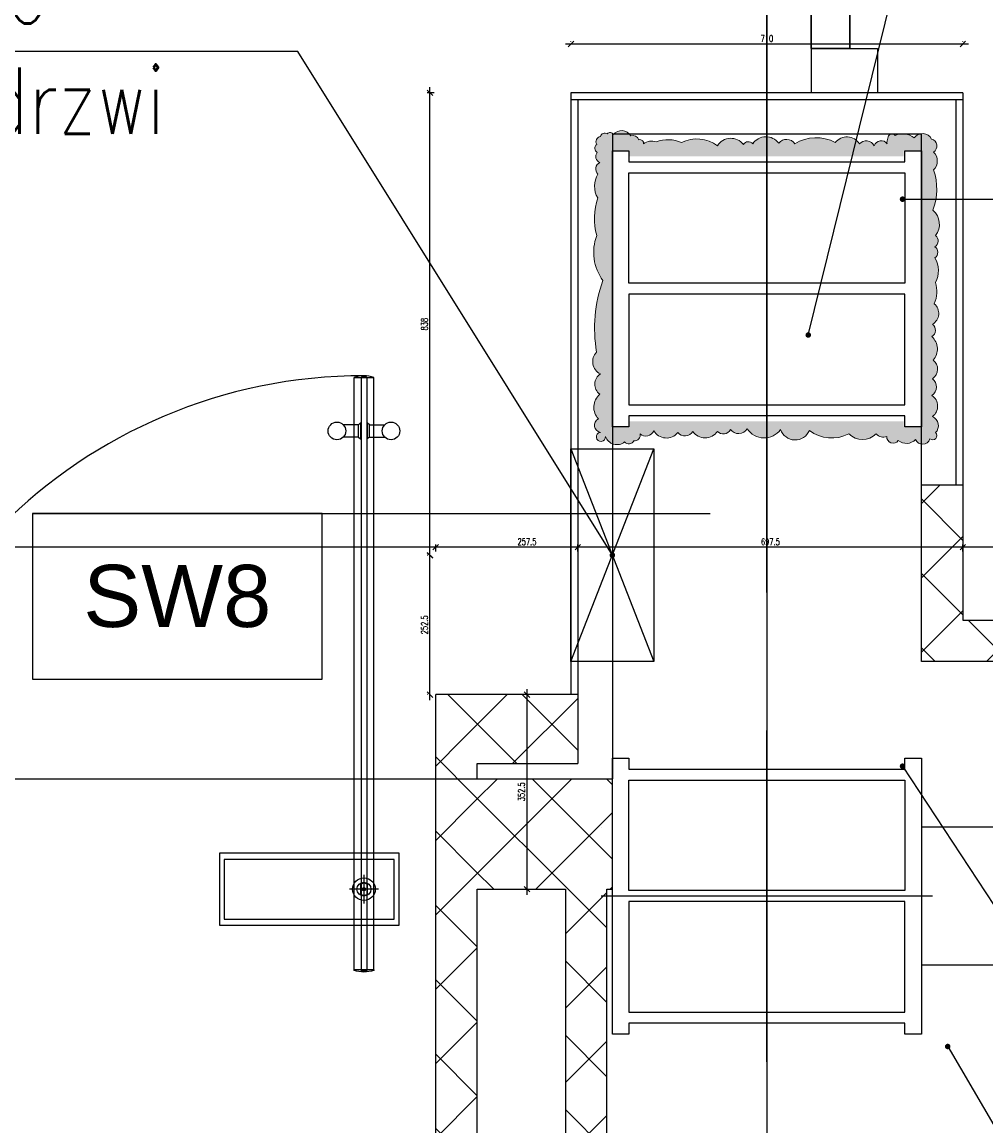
# Model space of a CAD drawing. Header units: centimetres. Extents: x -228435 to 111511, y -89367 to 428125.
# Tile 107 of 216: x -35889 to -34143, y 76584 to 78583. Entities that reach past the tile are written whole.
import ezdxf

# ---------------------------------------------------------------- set-up
doc = ezdxf.new("R2010")
doc.units = ezdxf.units.CM
doc.header["$LTSCALE"] = 50
doc.header["$PDMODE"] = 35
doc.header["$PDSIZE"] = 0.1
for name, pattern in [('DASHDOT', [25.4, 12.7, -6.35, 0, -6.35]), ('DASHDOT2', [12.7, 6.35, -3.175, 0, -3.175]), ('DASHED', [0.75, 0.5, -0.25]), ('HIDDEN', [9.525, 6.35, -3.175])]:
    doc.linetypes.add(name, pattern=pattern)
doc.layers.get('0').update_dxf_attribs({"color": 8})
doc.layers.get('DEFPOINTS').update_dxf_attribs({"color": 8})
for name, color, linetype in [('ARCH_GK', 8, 'Continuous'), ('ARCH_INFO_ODPORNOŚĆ OGNIOWA', 8, 'Continuous'), ('ARCH_INFO_OPISY', 8, 'Continuous'), ('ARCH_INFO_OPISY_PRZEGRODY', 8, 'Continuous'), ('ARCH_INFO_OSIE_IST', 8, 'DASHDOT2'), ('ARCH_MUROWANE', 8, 'Continuous'), ('ARCH_MUROWANE_IST', 8, 'Continuous'), ('ARCH_PROFILE', 8, 'Continuous'), ('ARCH_STAL_IST', 8, 'Continuous'), ('ARCH_SZKŁO', 8, 'Continuous'), ('ARCH_ŚLUSARKA_DRZWI', 8, 'Continuous'), ('ARCH_ŻELBET_IST', 8, 'Continuous'), ('Kondygnacja +0_5$0$ARCH_GK', 8, 'Continuous'), ('Kondygnacja -1$0$ARCH_INFO_OPISY', 8, 'Continuous'), ('Kondygnacja -1$0$ARCH_ŚLUSARKA_DRZWI', 8, 'Continuous'), ('LC-000', 8, 'Continuous'), ('Obudowy i okł. słupów$0$ARCH_PROFILE', 8, 'Continuous'), ('Osie rzutów$0$ARCH_INFO_OSIE_OPISY_IST', 8, 'Continuous')]:
    doc.layers.add(name, color=color, linetype=linetype)
for name, color, linetype, lineweight in [('kondygnacja +1_5$0$ARCH_INFO_WYMIARY', 8, 'Continuous', 9), ('Obudowy i okł. słupów$0$ARCH_hatch', 8, 'Continuous', 13), ('Obudowy i okł. słupów$0$ARCH_WIDOK', 8, 'Continuous', 13)]:
    doc.layers.add(name, color=color, linetype=linetype, lineweight=lineweight)
doc.styles.add('Arial', font='ARIAL.TTF')
doc.styles.add('kondygnacja +1_5$0$Romans', font='Romans.shx', dxfattribs={"width": 0.7})
doc.styles.add('Kondygnacja -1$0$ROMANS-50-CM', font='romans.shx', dxfattribs={"width": 0.8, "height": 10})
doc.styles.add('Kondygnacja -1$0$Standard', font='txt')
doc.dimstyles.new('ISO-25', dxfattribs={"dimtxt": 2.5, "dimasz": 2.5, "dimexe": 1.25, "dimexo": 0.625, "dimtad": 1, "dimtxsty": 'Standard', "dimcen": 2.5, "dimadec": 0, "dimazin": 0, "dimtfac": 1, "dimtmove": 0, "dimatfit": 3, "dimfxl": 0, "dimarcsym": 0})
doc.dimstyles.new('kondygnacja +1_5$0$Wymiary 1-100', dxfattribs={"dimtxt": 12, "dimasz": 10, "dimexe": 5, "dimexo": 0, "dimgap": 4, "dimtad": 1, "dimrnd": 0.5, "dimzin": 12, "dimdsep": 46, "dimtxsty": 'kondygnacja +1_5$0$Romans', "dimblk": 'kondygnacja +1_5$0$_Oblique', "dimcen": 10, "dimdle": 10, "dimclrt": 55, "dimazin": 0, "dimtfac": 1, "dimtmove": 1, "dimatfit": 3, "dimfxl": 0, "dimtolj": 1, "dimtzin": 0, "dimarcsym": 0})
doc.dimstyles.new('Kondygnacja -1$0$ISO-25', dxfattribs={"dimtxt": 2.5, "dimasz": 2.5, "dimexe": 1.25, "dimexo": 0.625, "dimtad": 1, "dimtxsty": 'Kondygnacja -1$0$Standard', "dimcen": 2.5, "dimadec": 0, "dimazin": 0, "dimtfac": 1, "dimtmove": 0, "dimatfit": 3, "dimfxl": 0, "dimarcsym": 0})
pattern_1 = [(45, (-121140, -45000), (-67.35192, 67.35192), []), (135, (-121140, -45000), (-67.35192, -67.35192), [])]
pattern_2 = [(45, (-121140, -45000), (-67.35192, 67.35192), []), (135, (-121140, -45000), (-67.35192, -67.35192), [])]

# ---------------------------------------------------------------- blocks, each defined once
blk = doc.blocks.new('kondygnacja +1_5$0$_Oblique')
at = {"color": 0, "linetype": 'ByBlock', "lineweight": -2}
blk.add_line((-0.5, -0.5), (0.5, 0.5), dxfattribs=at)
blk = doc.blocks.new('*D422')
at = {"layer": 'DEFPOINTS', "color": 0, "lineweight": 40}
for p in [(-35140, 77631.9), (-34882.5, 77326.1), (-35140, 77212.5)]:
    blk.add_point(p, dxfattribs=at)
at = {"layer": 'kondygnacja +1_5$0$ARCH_INFO_WYMIARY', "color": 0, "lineweight": -2}
for p, q in [((-35140, 77623.9), (-35140, 77636.9)), ((-34882.5, 77623.9), (-34882.5, 77636.9)), ((-34872.5, 77631.9), (-35150, 77631.9))]:
    blk.add_line(p, q, dxfattribs=at)
at = {"layer": 'kondygnacja +1_5$0$ARCH_INFO_WYMIARY', "color": 0, "lineweight": -2, "xscale": 10, "yscale": 10, "zscale": 10, "rotation": 180}
blk.add_blockref('kondygnacja +1_5$0$_Oblique', (-35140, 77631.9), dxfattribs=at)
at = {"layer": 'kondygnacja +1_5$0$ARCH_INFO_WYMIARY', "color": 0, "lineweight": -2, "xscale": 10, "yscale": 10, "zscale": 10}
blk.add_blockref('kondygnacja +1_5$0$_Oblique', (-34882.5, 77631.9), dxfattribs=at)
at = {"layer": 'kondygnacja +1_5$0$ARCH_INFO_WYMIARY', "color": 55, "insert": (-34974.7, 77641.9), "char_height": 12, "attachment_point": 5, "style": 'kondygnacja +1_5$0$Romans'}
blk.add_mtext('\\A1;257.5', dxfattribs=at)
blk = doc.blocks.new('*D423')
at = {"layer": 'DEFPOINTS', "color": 0, "lineweight": 40}
for p in [(-45940, 77631.9), (-45940, 77212.5), (-35140, 77212.5)]:
    blk.add_point(p, dxfattribs=at)
at = {"layer": 'kondygnacja +1_5$0$ARCH_INFO_WYMIARY', "color": 0, "lineweight": -2}
for p, q in [((-45940, 77623.9), (-45940, 77636.9)), ((-35140, 77623.9), (-35140, 77636.9)), ((-35130, 77631.9), (-45950, 77631.9))]:
    blk.add_line(p, q, dxfattribs=at)
at = {"layer": 'kondygnacja +1_5$0$ARCH_INFO_WYMIARY', "color": 0, "lineweight": -2, "xscale": 10, "yscale": 10, "zscale": 10, "rotation": 180}
blk.add_blockref('kondygnacja +1_5$0$_Oblique', (-45940, 77631.9), dxfattribs=at)
at = {"layer": 'kondygnacja +1_5$0$ARCH_INFO_WYMIARY', "color": 0, "lineweight": -2, "xscale": 10, "yscale": 10, "zscale": 10}
blk.add_blockref('kondygnacja +1_5$0$_Oblique', (-35140, 77631.9), dxfattribs=at)
at = {"layer": 'kondygnacja +1_5$0$ARCH_INFO_WYMIARY', "color": 55, "insert": (-41238.5, 77641.9), "char_height": 12, "attachment_point": 5, "style": 'kondygnacja +1_5$0$Romans'}
blk.add_mtext('\\A1;10800', dxfattribs=at)
blk = doc.blocks.new('KAPPE_____________________01361')
at = {"layer": 'LC-000'}
for p, q in [((1481.1, 3967.1), (1480.1, 3967.1)), ((1481.1, 3967.1), (1481.1, 3931.1)), ((1480.1, 3931.1), (1481.1, 3931.1))]:
    blk.add_line(p, q, dxfattribs=at)
blk.add_arc((1532.6, 3949.1), 55.5, 161.0754, -161.0754, dxfattribs=at)
blk = doc.blocks.new('d szklane')
at = {"linetype": 'ByBlock'}
for p, q in [((523.2, -14.6, 504), (523.2, 92.7, 504)), ((526.8, -14.6, 504), (526.8, 92.7, 504))]:
    blk.add_line(p, q, dxfattribs=at)
for p, q in [((524.6, 92.8, 504), (524.5, 92.7, 504)), ((524.5, 92.7, 504), (524.5, -14.7, 504)), ((525.4, 92.8, 504), (524.6, 92.8, 504)), ((525.5, 92.7, 504), (525.4, 92.8, 504)), ((525.5, 92.7, 504), (525.5, -14.7, 504)), ((524, 84.1, 504), (521.26, 84.1, 504)), ((524, 84.1, 504), (524.4, 84.45, 504)), ((524, 81.9, 504), (524, 84.1, 504)), ((524.4, 84.45, 504), (524.4, 81.55, 504)), ((524.4, 84.45, 504), (524.5, 84.45, 504)), ((524.5, 84.45, 504), (524.5, 81.55, 504)), ((525.6, 84.45, 504), (525.5, 84.45, 504)), ((525.5, 84.45, 504), (525.5, 81.55, 504)), ((525.6, 84.45, 504), (525.6, 81.55, 504)), ((526, 84.1, 504), (525.6, 84.45, 504)), ((526, 81.9, 504), (526, 84.1, 504)), ((526, 84.1, 504), (528.74, 84.1, 504)), ((524, 81.9, 504), (521.26, 81.9, 504)), ((524, 81.9, 504), (524.4, 81.55, 504)), ((524.4, 81.55, 504), (524.5, 81.55, 504)), ((525.6, 81.55, 504), (525.5, 81.55, 504)), ((526, 81.9, 504), (525.6, 81.55, 504)), ((526, 81.9, 504), (528.74, 81.9, 504)), ((524.4, 0.98, 504), (524.4, -0.98, 504)), ((524.48, 0.94, 504), (524.4, 0.98, 504)), ((524.48, 0.94, 504), (524.48, -0.94, 504)), ((525.53, 0.94, 504), (525.6, 0.98, 504)), ((525.53, 0.94, 504), (525.53, -0.94, 504)), ((525.6, 0.98, 504), (525.6, -0.98, 504)), ((524.48, -0.94, 504), (524.4, -0.98, 504)), ((525.6, -0.98, 504), (525.53, -0.94, 504)), ((524.6, -14.8, 504), (524.5, -14.7, 504)), ((525.4, -14.8, 504), (524.6, -14.8, 504)), ((525.5, -14.7, 504), (525.4, -14.8, 504))]:
    blk.add_line(p, q)
at = {"linetype": 'DASHDOT', "ltscale": 0.4}
for p, q in [((525, 2.62, 504), (525, -2.62, 504)), ((527.62, 0, 504), (522.38, 0, 504))]:
    blk.add_line(p, q, dxfattribs=at)
at = {"linetype": 'DASHED', "ltscale": 8, "elevation": 504}
for points in [[(531.35, 6.5), (498.85, 6.5), (498.85, -6.5), (531.35, -6.5)], [(530.5, 5.4), (499.7, 5.4), (499.7, -5.4), (530.5, -5.4)]]:
    blk.add_lwpolyline(points, close=True, dxfattribs=at)
for centre, radius in [((520.1, 83, 504), 1.6), ((529.9, 83, 504), 1.6), ((525, 0, 504), 2.05), ((525, 0, 504), 1.27), ((525, 0, 504), 0.3), ((525, 0, 504), 0.225)]:
    blk.add_circle(centre, radius)
at = {"linetype": 'ByBlock'}
blk.add_arc((525, 0, 504), 93, 90, 180, dxfattribs=at)
for radius, start, end in [(1.15, 58.551, 121.449), (1.07, 60.7664, 119.2336), (1.15, 238.551, 301.449), (1.07, 240.7664, 299.2336)]:
    blk.add_arc((525, 0, 504), radius, start, end)
at = {"yscale": 0.09999999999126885, "zscale": 0.09999999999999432, "rotation": 270}
for p, xscale in [((130.09, 240.71, 504), 0.09999999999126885), ((130.09, -162.71, 504), -0.09999999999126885)]:
    blk.add_blockref('KAPPE_____________________01361', p, dxfattribs=dict(at, xscale=xscale))
blk = doc.blocks.new('Kondygnacja -1$0$_Dot')
at = {"color": 0, "linetype": 'ByBlock', "lineweight": -2}
blk.add_line((-0.5, 0), (-1, 0), dxfattribs=at)
at = {"color": 0, "linetype": 'ByBlock', "const_width": 0.5}
blk.add_lwpolyline([(-0.25, 0, 1), (0.25, 0, 1)], format="xyb", close=True, dxfattribs=at)
blk = doc.blocks.new('*D1170')
at = {"layer": 'DEFPOINTS', "color": 0, "lineweight": 40}
for p in [(-34895, 78543.3), (-34895, 78455, 6300), (-34185, 78455, 6300)]:
    blk.add_point(p, dxfattribs=at)
at = {"layer": 'kondygnacja +1_5$0$ARCH_INFO_WYMIARY', "color": 0, "lineweight": -2}
for p, q in [((-34175, 78543.3), (-34905, 78543.3)), ((-34895, 78548.1), (-34895, 78548.3)), ((-34185, 78548.1), (-34185, 78548.3))]:
    blk.add_line(p, q, dxfattribs=at)
at = {"layer": 'kondygnacja +1_5$0$ARCH_INFO_WYMIARY', "color": 0, "lineweight": -2, "xscale": 10, "yscale": 10, "zscale": 10, "rotation": 180}
blk.add_blockref('kondygnacja +1_5$0$_Oblique', (-34895, 78543.3), dxfattribs=at)
at = {"layer": 'kondygnacja +1_5$0$ARCH_INFO_WYMIARY', "color": 0, "lineweight": -2, "xscale": 10, "yscale": 10, "zscale": 10}
blk.add_blockref('kondygnacja +1_5$0$_Oblique', (-34185, 78543.3), dxfattribs=at)
at = {"layer": 'kondygnacja +1_5$0$ARCH_INFO_WYMIARY', "color": 55, "insert": (-34540, 78553.3), "char_height": 12, "attachment_point": 5, "style": 'kondygnacja +1_5$0$Romans'}
blk.add_mtext('\\A1;710', dxfattribs=at)
blk = doc.blocks.new('*D1171')
at = {"layer": 'DEFPOINTS', "color": 0, "lineweight": 40}
for p in [(-34895, 78455, 6300), (8544.8, 77365), (8624.5, 77365, 6300)]:
    blk.add_point(p, dxfattribs=at)
at = {"layer": 'kondygnacja +1_5$0$ARCH_INFO_WYMIARY', "color": 0, "lineweight": -2}
for p, q in [((8544.8, 78465), (8544.8, 77355)), ((8537, 78455), (8549.8, 78455)), ((8540, 77365), (8539.8, 77365))]:
    blk.add_line(p, q, dxfattribs=at)
at = {"layer": 'kondygnacja +1_5$0$ARCH_INFO_WYMIARY', "color": 0, "lineweight": -2, "xscale": 10, "yscale": 10, "zscale": 10}
for p, rotation in [((8544.8, 78455), 90), ((8544.8, 77365), 270)]:
    blk.add_blockref('kondygnacja +1_5$0$_Oblique', p, dxfattribs=dict(at, rotation=rotation))
at = {"layer": 'kondygnacja +1_5$0$ARCH_INFO_WYMIARY', "color": 55, "insert": (8534.8, 77979.9), "char_height": 12, "attachment_point": 5, "rotation": 90, "style": 'kondygnacja +1_5$0$Romans'}
blk.add_mtext('\\A1;1090', dxfattribs=at)
blk = doc.blocks.new('*D1172')
at = {"layer": 'DEFPOINTS', "color": 0, "lineweight": 40}
for p in [(-35150.4, 77617.5), (-34895, 77617.5, 6300), (-34895, 77365, 6300)]:
    blk.add_point(p, dxfattribs=at)
at = {"layer": 'kondygnacja +1_5$0$ARCH_INFO_WYMIARY', "color": 0, "lineweight": -2}
for p, q in [((-35154.9, 77617.5), (-35155.4, 77617.5)), ((-35150.4, 77355), (-35150.4, 77627.5)), ((-35154.9, 77365), (-35155.4, 77365))]:
    blk.add_line(p, q, dxfattribs=at)
at = {"layer": 'kondygnacja +1_5$0$ARCH_INFO_WYMIARY', "color": 0, "lineweight": -2, "xscale": 10, "yscale": 10, "zscale": 10}
for p, rotation in [((-35150.4, 77617.5), 90), ((-35150.4, 77365), 270)]:
    blk.add_blockref('kondygnacja +1_5$0$_Oblique', p, dxfattribs=dict(at, rotation=rotation))
at = {"layer": 'kondygnacja +1_5$0$ARCH_INFO_WYMIARY', "color": 55, "insert": (-35160.4, 77491.2), "char_height": 12, "attachment_point": 5, "rotation": 90, "style": 'kondygnacja +1_5$0$Romans'}
blk.add_mtext('\\A1;252.5', dxfattribs=at)
blk = doc.blocks.new('*D1173')
at = {"layer": 'DEFPOINTS', "color": 0, "lineweight": 40}
for p in [(-35150.4, 78455), (8632, 78455, 6300), (-34820, 77616.9, 6300)]:
    blk.add_point(p, dxfattribs=at)
at = {"layer": 'kondygnacja +1_5$0$ARCH_INFO_WYMIARY', "color": 0, "lineweight": -2}
for p, q in [((-35150.4, 77606.9), (-35150.4, 78465)), ((-35142.6, 78455), (-35155.4, 78455)), ((-35154.7, 77616.9), (-35155.4, 77616.9))]:
    blk.add_line(p, q, dxfattribs=at)
at = {"layer": 'kondygnacja +1_5$0$ARCH_INFO_WYMIARY', "color": 0, "lineweight": -2, "xscale": 10, "yscale": 10, "zscale": 10}
for p, rotation in [((-35150.4, 78455), 90), ((-35150.4, 77616.9), 270)]:
    blk.add_blockref('kondygnacja +1_5$0$_Oblique', p, dxfattribs=dict(at, rotation=rotation))
at = {"layer": 'kondygnacja +1_5$0$ARCH_INFO_WYMIARY', "color": 55, "insert": (-35160.4, 78035.9), "char_height": 12, "attachment_point": 5, "rotation": 90, "style": 'kondygnacja +1_5$0$Romans'}
blk.add_mtext('\\A1;838', dxfattribs=at)
blk = doc.blocks.new('*D1174')
at = {"layer": 'DEFPOINTS', "color": 0, "lineweight": 40}
for p in [(-34185, 77631.9), (-34185, 77500), (-28740, 77512.5, 6300)]:
    blk.add_point(p, dxfattribs=at)
at = {"layer": 'kondygnacja +1_5$0$ARCH_INFO_WYMIARY', "color": 0, "lineweight": -2}
for p, q in [((-34185, 77623.9), (-34185, 77636.9)), ((-28740, 77636.6), (-28740, 77636.9)), ((-28730, 77631.9), (-34195, 77631.9))]:
    blk.add_line(p, q, dxfattribs=at)
at = {"layer": 'kondygnacja +1_5$0$ARCH_INFO_WYMIARY', "color": 0, "lineweight": -2, "xscale": 10, "yscale": 10, "zscale": 10, "rotation": 180}
blk.add_blockref('kondygnacja +1_5$0$_Oblique', (-34185, 77631.9), dxfattribs=at)
at = {"layer": 'kondygnacja +1_5$0$ARCH_INFO_WYMIARY', "color": 0, "lineweight": -2, "xscale": 10, "yscale": 10, "zscale": 10}
blk.add_blockref('kondygnacja +1_5$0$_Oblique', (-28740, 77631.9), dxfattribs=at)
at = {"layer": 'kondygnacja +1_5$0$ARCH_INFO_WYMIARY', "color": 55, "insert": (-31462.5, 77641.9), "char_height": 12, "attachment_point": 5, "style": 'kondygnacja +1_5$0$Romans'}
blk.add_mtext('\\A1;5445', dxfattribs=at)
blk = doc.blocks.new('*D1175')
at = {"layer": 'DEFPOINTS', "color": 0, "lineweight": 40}
for p in [(-34882.5, 77631.9, 6300), (-34882.5, 77631.9), (-34185, 77631.9)]:
    blk.add_point(p, dxfattribs=at)
at = {"layer": 'kondygnacja +1_5$0$ARCH_INFO_WYMIARY', "color": 0, "lineweight": -2}
for p, q in [((-34882.5, 77636.9), (-34882.5, 77636.9)), ((-34185, 77631.9), (-34185, 77636.9)), ((-34175, 77631.9), (-34892.5, 77631.9))]:
    blk.add_line(p, q, dxfattribs=at)
at = {"layer": 'kondygnacja +1_5$0$ARCH_INFO_WYMIARY', "color": 0, "lineweight": -2, "xscale": 10, "yscale": 10, "zscale": 10, "rotation": 180}
blk.add_blockref('kondygnacja +1_5$0$_Oblique', (-34882.5, 77631.9), dxfattribs=at)
at = {"layer": 'kondygnacja +1_5$0$ARCH_INFO_WYMIARY', "color": 0, "lineweight": -2, "xscale": 10, "yscale": 10, "zscale": 10}
blk.add_blockref('kondygnacja +1_5$0$_Oblique', (-34185, 77631.9), dxfattribs=at)
at = {"layer": 'kondygnacja +1_5$0$ARCH_INFO_WYMIARY', "color": 55, "insert": (-34533.7, 77641.9), "char_height": 12, "attachment_point": 5, "style": 'kondygnacja +1_5$0$Romans'}
blk.add_mtext('\\A1;697.5', dxfattribs=at)
blk = doc.blocks.new('*D1178')
at = {"layer": 'DEFPOINTS', "color": 0, "lineweight": 40}
for p in [(-34944.9, 77365, 6300), (-34974.7, 77012.5), (-34944.9, 77012.5, 6300)]:
    blk.add_point(p, dxfattribs=at)
at = {"layer": 'kondygnacja +1_5$0$ARCH_INFO_WYMIARY', "color": 0, "lineweight": -2}
for p, q in [((-34979.6, 77365), (-34979.7, 77365)), ((-34974.7, 77375), (-34974.7, 77002.5)), ((-34979.6, 77012.5), (-34979.7, 77012.5))]:
    blk.add_line(p, q, dxfattribs=at)
at = {"layer": 'kondygnacja +1_5$0$ARCH_INFO_WYMIARY', "color": 0, "lineweight": -2, "xscale": 10, "yscale": 10, "zscale": 10}
for p, rotation in [((-34974.7, 77365), 90), ((-34974.7, 77012.5), 270)]:
    blk.add_blockref('kondygnacja +1_5$0$_Oblique', p, dxfattribs=dict(at, rotation=rotation))
at = {"layer": 'kondygnacja +1_5$0$ARCH_INFO_WYMIARY', "color": 55, "insert": (-34984.7, 77188.8), "char_height": 12, "attachment_point": 5, "rotation": 90, "style": 'kondygnacja +1_5$0$Romans'}
blk.add_mtext('\\A1;352.5', dxfattribs=at)
blk = doc.blocks.new('Osie rzutów')
at = {"layer": 'ARCH_INFO_OSIE_IST', "ltscale": 10}
for p, q in [((8660, 12255), (8660, 14290.38)), ((8660, 12510), (8660, 4623.26)), ((4436.04, 12310), (13655, 12310)), ((8660, 12170), (8660, 12230)), ((4436.04, 12200), (13655, 12200)), ((8690, 12200), (8630, 12200))]:
    blk.add_line(p, q, dxfattribs=at)

msp = doc.modelspace()

# ---------------------------------------------------------------- hatches: boundary and pattern name
at = {"layer": 'ARCH_MUROWANE', "linetype": 'Continuous', "lineweight": -3}
h = msp.add_hatch(dxfattribs=at)
h.set_pattern_fill('ANSI37', color=256, scale=30, style=0)
h.set_pattern_definition(pattern_2)
h.paths.add_polyline_path([(-34185, 77745), (-34185, 77500), (-28740, 77500), (-28740, 77425), (-34185, 77425), (-34260, 77425), (-34260, 77745)])
h = msp.add_hatch(dxfattribs=at)
h.set_pattern_fill('ANSI37', color=256, scale=30, style=0)
h.set_pattern_definition(pattern_1)
h.paths.add_polyline_path([(-35140, 74970), (-35065, 75045), (-35065, 77012.5), (-35073.33333, 77112.5), (-35140, 77112.5)], flags=0)
h.paths.add_polyline_path([(-35140, 77112.5), (-35073.33333, 77112.5), (-35065, 77212.5), (-35065, 77240), (-35140, 77365)], flags=0)
h = msp.add_hatch(dxfattribs=at)
h.set_pattern_fill('ANSI37', color=256, scale=30, style=0)
h.set_pattern_definition(pattern_2)
h.paths.add_polyline_path([(-34882.5, 77240), (-34882.5, 77365), (-35140, 77365), (-35065, 77240)])
h = msp.add_hatch(dxfattribs=at)
h.set_pattern_fill('ANSI37', color=256, scale=30, style=0)
h.set_pattern_definition(pattern_2)
h.paths.add_polyline_path([(-35065, 77212.5), (-35073.33333, 77112.5), (-35065, 77012.5), (-34905, 77012.5), (-34867.5, 77072.91667), (-34867.5, 77212.5)], flags=0)
h.paths.add_polyline_path([(-34867.5, 77212.5), (-34867.5, 77072.91667), (-34830, 77012.5), (-34820, 77012.5), (-34820, 77212.5)], flags=0)
h = msp.add_hatch(dxfattribs=at)
h.set_pattern_fill('ANSI37', color=256, scale=30, angle=-360, style=0)
h.set_pattern_definition(pattern_1)
h.paths.add_polyline_path([(-34830, 77012.5), (-34867.5, 77072.91667), (-34905, 77012.5), (-34905, 75045), (-34830, 74970)], flags=0)
at = {"layer": 'Obudowy i okł. słupów$0$ARCH_hatch'}
h = msp.add_hatch(dxfattribs=at)
h.set_pattern_fill('AR-CONC', color=256, scale=0.1, style=0)
h.set_pattern_definition([(50, (-93930.797, 35754.924), (18.218467, -1.5939086), [1.905, -20.955]), (355, (-93930.797, 35754.924), (-3.5242826, 19.1056643), [1.524, -16.764]), (100.451, (-93929.28, 35754.792), (14.69425, 17.5116688), [1.619, -17.809]), (46.1842, (-93930.797, 35760.004), (27.107904, -4.204233), [2.8575, -31.4325]), (96.6356, (-93928.538, 35759.654), (23.740423, 24.742556), [2.4285, -26.7135]), (351.184, (-93930.797, 35760.004), (23.740461, 24.742512), [2.286, -25.146]), (21, (-93928.257, 35758.734), (15.161488, -10.226552), [1.905, -20.955]), (326, (-93928.257, 35758.734), (6.180203, 18.4187966), [1.524, -16.764]), (71.4514, (-93926.994, 35757.882), (21.341649, 8.1922858), [1.619, -17.809]), (37.5, (-93930.7973, 35754.9244), (0.3088603, 8.4555039), [0, -16.5608, 0, -17.018, 0, -16.8275]), (7.5, (-93930.797, 35754.924), (6.6819663, 10.0180575), [0, -9.7028, 0, -16.1798, 0, -6.4135]), (327.5, (-93936.4615, 35754.9244), (13.5590595, -0.5728744), [0, -6.35, 0, -19.812, 0, -26.289]), (317.5, (-93939.002, 35754.924), (14.8129181, 2.5426491), [0, -8.255, 0, -13.1572, 0, -18.669])])
edge = h.paths.add_edge_path()
edge.add_arc((-34766.85217, 78166.12361), 86.92219, 159.67968584, 216.02610001)
edge.add_arc((-34597.52371, 78028.76036), 254.6728, 160.20662336, 189.83701473)
edge.add_arc((-34831.34821, 77967.98572), 24.3027, 134.73200099, 244.73200089)
edge.add_arc((-34829.32899, 77927.11568), 22.59456, 123.26348837, 233.26348827)
edge.add_arc((-34822.52529, 77885.46724), 31.09705, 130.79725743, 223.0569874)
edge.add_arc((-34839.68947, 77852.64523), 12.85476, 115.61628236, 260.65122537)
edge.add_arc((-34840.77901, 77831.73791), 8.28371, 96.9240578, 364.9132555)
edge.add_arc((-34811.71743, 77839.80653), 22.07131, 199.47682569, 308.91234246)
edge.add_arc((-34790.226, 77829.64462), 10.361, 222.59126299, 332.59126289)
edge.add_arc((-34779.73741, 77834.96889), 10.17598, 262.71330361, 372.71330351)
edge.add_arc((-34759.43478, 77848.65113), 15.44673, 227.79876414, 337.79876404)
edge.add_arc((-34722.08219, 77856.44851), 26.78132, 210.60322798, 320.60322788)
edge.add_arc((-34688.71092, 77849.99716), 16.48922, 219.76150267, 329.76150257)
edge.add_arc((-34652.031, 77857.40182), 27.38719, 215.00000005, 324.99999995)
edge.add_arc((-34618.99633, 77851.62206), 14.52416, 223.126539, 333.1265389)
edge.add_arc((-34591.2901, 77856.22073), 18.49898, 217.120084, 327.1200839)
edge.add_arc((-34545.07568, 77866.82408), 36.97903, 213.93959689, 323.93959679)
edge.add_arc((-34488.79001, 77853.95756), 27.85243, 198.6367767, 337.47008514)
edge.add_arc((-34422.48838, 77896.88892), 67.22837, 232.87625891, 297.36976169)
edge.add_arc((-34366.90373, 77862.48011), 35.33792, 225.70648579, 314.29351421)
edge.add_arc((-34329.5547, 77847.83404), 16.55111, 220.04054244, 294.03280706)
edge.add_arc((-34311.39392, 77831.62304), 11.47252, 174.52472912, 325.12026182)
edge.add_arc((-34287.4354, 77843.17516), 23.23115, 231.23082787, 315.98330725)
edge.add_arc((-34257.87991, 77832.30771), 13.8898, 202.32031713, 341.91990696)
edge.add_arc((-34240.05883, 77834.11188), 7.66216, 232.94469303, 403.9395741)
edge.add_arc((-34247.55179, 77852.04074), 18.11993, 315.89027369, 425.8902736)
edge.add_arc((-34254.11614, 77887.3347), 23.38356, 306.67394307, 416.67394297)
edge.add_arc((-34251.30682, 77922.40203), 18.49068, 302.87792094, 412.87792084)
edge.add_arc((-34251.3627, 77954.3564), 20.5425, 303.08996132, 413.08996122)
edge.add_arc((-34261.04507, 77990.98429), 29.88303, 317.46397564, 408.56439115)
edge.add_arc((-34248.55904, 78024.99236), 13.70449, 302.13626448, 412.13626438)
edge.add_arc((-34251.41858, 78055.48973), 22.6774, 299.80316752, 409.80316742)
edge.add_arc((-34289.03757, 78095.11734), 56.81701, 336.88413516, 376.41399666)
edge.add_arc((-34275.57759, 78132.58409), 46.29103, 332.44860901, 390.41691208)
edge.add_arc((-34242.72354, 78166.11153), 12.31864, 305.00000005, 414.99999995)
edge.add_arc((-34242.1627, 78186.68596), 12.33769, 301.81870176, 411.81870166)
edge.add_arc((-34261.06437, 78216.88433), 33.5262, 322.30423044, 409.65855156)
edge.add_arc((-34338.05112, 78280.46056), 105.76087, 338.92962233, 379.17071604)
edge.add_arc((-34254.06532, 78331.44662), 22.74605, 314.38396503, 405.61603497)
edge.add_arc((-34244.79545, 78358.63678), 12.79258, 301.2694556, 436.51902302)
edge.add_arc((-34258.19294, 78362.67094), 18.41074, 27.16654271, 144.32401757)
edge.add_arc((-34293.99132, 78347.10107), 33.56311, 51.61051977, 114.62602882)
edge.add_arc((-34313.70903, 78373.36012), 7.13668, 36.56335163, 184.53148399)
edge.add_arc((-34303.25722, 78364.95555), 19.23662, 155.94622799, 187.20815468)
edge.add_arc((-34333.13193, 78355.02715), 13.14904, 34.85498165, 161.59715422)
edge.add_arc((-34360.2467, 78351.43486), 16.56008, 27.87823246, 137.87823236)
edge.add_arc((-34395.18815, 78348.34712), 26.73756, 32.06564776, 142.06564766)
edge.add_arc((-34450.9547, 78301.94827), 71.77005, 61.10636429, 122.40771296)
edge.add_arc((-34504.394, 78352.89051), 17.81484, 32.7984597, 142.7984596)
edge.add_arc((-34541.74718, 78346.60709), 28.76465, 36.36327554, 146.36327544)
edge.add_arc((-34573.71596, 78356.08919), 10.29297, 38.81247155, 148.81247145)
edge.add_arc((-34605.29228, 78343.80402), 28.78912, 37.72508155, 147.72508145)
edge.add_arc((-34666.66643, 78309.71765), 61.78726, 53.1756255, 116.97452559)
edge.add_arc((-34719.01393, 78310.95128), 59.07088, 65.68655954, 111.52041954)
edge.add_arc((-34749.0808, 78345.01435), 22.51456, 68.09978271, 129.5247268)
edge.add_arc((-34770.26029, 78363.31062), 6.91376, 352.27231264, 464.63697444)
edge.add_arc((-34782.96312, 78366.0918), 11.63198, 19.63261887, 108.59993463)
edge.add_arc((-34803.16233, 78367.24136), 19.21987, 30.91622671, 140.91622661)
edge.add_arc((-34824.08238, 78375.99205), 6.88093, 29.29214195, 139.29214185)
edge.add_arc((-34833.89767, 78373.91754), 8.01351, 54.97489972, 164.97489962)
edge.add_arc((-34839.89936, 78366.35086), 9.79945, 100.21505554, 210.21505544)
edge.add_arc((-34842.70367, 78354.52416), 8.92311, 129.4003446, 239.4003445)
edge.add_arc((-34838.72178, 78339.44487), 11.28724, 139.04248068, 249.04248058)
edge.add_arc((-34836.98333, 78317.07473), 13.16423, 116.02324962, 226.02324952)
edge.add_arc((-34810.8689, 78285.74889), 41.4785, 148.20773507, 210.46931294)
edge.add_arc((-34729.70035, 78227.50677), 122.69705, 162.34637855, 194.73017471)
h.paths.add_polyline_path([(-34790, 78350), (-34790, 78330), (-34290, 78330), (-34290, 78350), (-34260, 78350), (-34260, 77850), (-34290, 77850), (-34290, 77870), (-34790, 77870), (-34790, 77850), (-34820, 77850), (-34820, 78350)])
h.paths.add_polyline_path([(-34290, 78330), (-34290, 78350), (-34292.34181, 78350), (-34292.34181, 78340), (-34790, 78340), (-34790, 78330)])
h.paths.add_polyline_path([(-34790, 77870), (-34790, 77860), (-34292.34181, 77860), (-34292.34181, 77850), (-34290, 77850), (-34290, 77870)])

# ---------------------------------------------------------------- linework, layer by layer
at = {"layer": 'ARCH_GK', "linetype": 'Continuous', "lineweight": -3}
for p, q in [((-34882.5, 77365, 630), (-35140, 77365, 630)), ((-35065, 77240, 630), (-34882.5, 77240, 630))]:
    msp.add_line(p, q, dxfattribs=at)
at = {"layer": 'ARCH_GK', "elevation": 630}
for points in [[(-34185, 78455), (-34895, 78455)], [(-34895, 78455), (-34895, 77365)], [(-34185, 78442.5), (-34895, 78442.5)], [(-34882.5, 78442.5), (-34882.5, 77365)], [(-34197.5, 78442.5), (-34197.5, 77745)], [(-34185, 78455), (-34185, 77745)]]:
    msp.add_lwpolyline(points, dxfattribs=at)
at = {"layer": 'ARCH_GK', "linetype": 'Continuous', "lineweight": -3, "elevation": 630}
msp.add_lwpolyline([(-34882.5, 77365), (-34882.5, 77240)], dxfattribs=at)
at = {"layer": 'ARCH_GK', "linetype": 'HIDDEN', "ltscale": 5, "elevation": 630}
msp.add_lwpolyline([(-46015, 77212.5), (-35065, 77212.5)], dxfattribs=at)
at = {"layer": 'ARCH_INFO_OPISY_PRZEGRODY', "elevation": 630}
msp.add_lwpolyline([(-35870.63233, 77392.88824), (-35345.63233, 77392.88824), (-35345.63233, 77692.88824), (-35870.63233, 77692.88824), (-35870.63233, 77392.88824)], close=True, dxfattribs=at)
msp.add_lwpolyline([(-35870.63233, 77692.88824), (-34643.13526, 77692.88824)], dxfattribs=at)
at = {"layer": 'ARCH_MUROWANE', "linetype": 'Continuous', "lineweight": -3}
for p, q in [((-35140, 74970, 630), (-35140, 77365, 630)), ((-35065, 77212.5, 630), (-35065, 77240, 630)), ((-35065, 77212.5, 630), (-34820, 77212.5, 630)), ((-34820, 77012.5, 630), (-34820, 77212.5, 630)), ((-35065, 75045, 630), (-35065, 77012.5, 630)), ((-35065, 77012.5, 630), (-34905, 77012.5, 630)), ((-34905, 77012.5, 630), (-34905, 75045, 630)), ((-34830, 74970, 630), (-34830, 77012.5, 630)), ((-34830, 77012.5, 630), (-34820, 77012.5, 630))]:
    msp.add_line(p, q, dxfattribs=at)
at = {"layer": 'ARCH_MUROWANE_IST', "ltscale": 4}
for p, q in [((-34460, 78535, 630), (-34460, 78455, 630)), ((-34460, 78535, 630), (-34340, 78535, 630)), ((-34340, 78535, 630), (-34340, 78455, 630))]:
    msp.add_line(p, q, dxfattribs=at)
at = {"layer": 'ARCH_PROFILE', "elevation": 630}
msp.add_lwpolyline([(-34390, 78605), (-34460, 78605), (-34460, 78535), (-34390, 78535)], close=True, dxfattribs=at)
at = {"layer": 'ARCH_STAL_IST', "elevation": 630}
for points in [[(-34820, 77850), (-34820, 78350), (-34790, 78350), (-34790, 78330), (-34290, 78330), (-34290, 78350), (-34260, 78350), (-34260, 77850), (-34290, 77850), (-34290, 77870), (-34790, 77870), (-34790, 77850)], [(-34290, 78110), (-34790, 78110), (-34790, 78310), (-34290, 78310)], [(-34790, 77890), (-34290, 77890), (-34290, 78090), (-34790, 78090)], [(-34820, 76750), (-34820, 77250), (-34790, 77250), (-34790, 77230), (-34290, 77230), (-34290, 77250), (-34260, 77250), (-34260, 76750), (-34290, 76750), (-34290, 76770), (-34790, 76770), (-34790, 76750)], [(-34290, 77010), (-34790, 77010), (-34790, 77210), (-34290, 77210)], [(-34790, 76790), (-34290, 76790), (-34290, 76990), (-34790, 76990)]]:
    msp.add_lwpolyline(points, close=True, dxfattribs=at)
at = {"layer": 'ARCH_ŚLUSARKA_DRZWI', "linetype": 'Continuous', "lineweight": -3, "elevation": 630}
msp.add_lwpolyline([(-34390, 78605), (-34390, 78535), (-34460, 78535), (-34460, 78605)], close=True, dxfattribs=at)
at = {"layer": 'ARCH_ŻELBET_IST', "ltscale": 4}
for p, q in [((-34840, 77125, 630), (-34840, 77125, 630)), ((-22820, 77125, 630), (-34260, 77125, 630)), ((-28740, 76875, 630), (-34260, 76875, 630))]:
    msp.add_line(p, q, dxfattribs=at)
at = {"layer": 'Kondygnacja +0_5$0$ARCH_GK', "linetype": 'Continuous', "lineweight": -3, "elevation": -5670}
msp.add_lwpolyline([(-34185, 77745), (-34185, 77500), (-28740, 77500), (-28740, 77425), (-34185, 77425), (-34260, 77425), (-34260, 77745), (-34185, 77745)], dxfattribs=at)
at = {"layer": 'Kondygnacja -1$0$ARCH_ŚLUSARKA_DRZWI', "elevation": 630}
msp.add_lwpolyline([(-34895, 77810), (-34745, 77810), (-34745, 77425), (-34895, 77425), (-34895, 77810), (-34745, 77425), (-34895, 77425), (-34745, 77810)], dxfattribs=at)
at = {"layer": 'Obudowy i okł. słupów$0$ARCH_PROFILE', "elevation": -5670}
msp.add_lwpolyline([(-34260, 77745), (-34260, 78380), (-34820, 78380), (-34820, 77212.5)], dxfattribs=at)
at = {"layer": 'Obudowy i okł. słupów$0$ARCH_WIDOK', "elevation": 630}
msp.add_lwpolyline([(-34837.15042, 78115, -0.2509340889), (-34848.36484, 78196.30892, -0.1422489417), (-34846.61926, 78264.7161, -0.2785540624), (-34846.12413, 78307.60147, -0.52056705), (-34842.75895, 78328.90432, -0.52056705), (-34847.24586, 78346.84364, -0.52056705), (-34848.36748, 78361.41931, -0.52056705), (-34841.63722, 78375.99498, -0.52056705), (-34829.29844, 78380.47981, -0.52056705), (-34818.08127, 78379.35864, -0.52056705), (-34786.67324, 78377.11622, -0.40894433), (-34772.00736, 78370, -0.5337521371), (-34763.40932, 78362.38096, -0.2746242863), (-34740.68306, 78365.90414, -0.2026974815), (-34694.69278, 78364.78297, -0.2857960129), (-34629.63336, 78359.1769, -0.52056705), (-34582.52136, 78361.41931, -0.52056705), (-34565.69566, 78362.54055, -0.52056705), (-34518.58376, 78363.66173, -0.52056705), (-34489.41918, 78362.54055, -0.2740444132), (-34416.27648, 78364.78426, -0.52056705), (-34372.52966, 78362.54184, -0.52056705), (-34345.60853, 78359.17825, -0.6172640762), (-34322.34181, 78362.54184, -0.1372582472), (-34320.8234, 78372.79628, -0.7533360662), (-34307.97686, 78377.61152, -0.2821022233), (-34273.1485, 78373.4081, -0.5609298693), (-34241.81322, 78371.07689, -0.6697549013), (-34238.15529, 78347.7025, -0.4205259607), (-34238.15529, 78315.19073, -0.1774118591), (-34239.36147, 78242.438, -0.4007527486), (-34234.53614, 78196.38411, -0.52056705), (-34235.65786, 78176.20237, -0.52056705), (-34235.65786, 78156.0207, -0.2584700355), (-34234.53614, 78111.17245, -0.1742125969), (-34236.78224, 78072.81144, -0.52056705), (-34240.14741, 78035.81168, -0.52056705), (-34241.26914, 78013.38759, -0.419850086), (-34239.02569, 77970.78176, -0.52056705), (-34240.14741, 77937.1456, -0.52056705), (-34241.26914, 77906.87302, -0.52056705), (-34240.15006, 77868.57998, -0.52056705), (-34234.54153, 77839.42864, -0.9243490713), (-34244.67594, 77827.99706, -0.697607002), (-34270.72901, 77827.03258, -0.3876359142), (-34301.98238, 77825.06241, -0.7714637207), (-34322.8141, 77832.71771, -0.3345577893), (-34342.22605, 77837.18623, -0.4070088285), (-34391.58141, 77837.18623, -0.2890771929), (-34463.06329, 77843.28547, -0.6926478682), (-34515.18195, 77845.05683, -0.52056705), (-34575.75447, 77846.178, -0.52056705), (-34606.04068, 77845.05683, -0.52056705), (-34629.59673, 77841.69317, -0.52056705), (-34674.46528, 77841.69317, -0.52056705), (-34701.38641, 77839.45076, -0.52056705), (-34745.13323, 77842.81441, -0.52056705), (-34769.81091, 77837.20834, -0.52056705), (-34781.02808, 77824.87509, -0.52056705), (-34797.85377, 77822.63267, -0.5174405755), (-34832.52574, 77832.44739, -2.355543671), (-34841.77764, 77839.96121, -0.7334648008), (-34845.24712, 77864.23649, -0.4258129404), (-34842.84361, 77909.00852, -0.52056705), (-34841.72188, 77946.00828, -0.52056705), (-34848.45224, 77985.25052, -0.1300121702)], format="xyb", close=True, dxfattribs=at)

# ---------------------------------------------------------------- block references
at = {"layer": 'ARCH_SZKŁO', "xscale": 10, "yscale": 10, "zscale": 10}
msp.add_blockref('d szklane', (-40520, 77012.5, 1890), dxfattribs=at)
at = {"layer": 'Osie rzutów$0$ARCH_INFO_OSIE_OPISY_IST', "xscale": 10, "yscale": 10, "zscale": 10}
msp.add_blockref('Osie rzutów', (-121140, -45000, 630), dxfattribs=at)

# ---------------------------------------------------------------- texts
at = {"layer": 'ARCH_INFO_OPISY_PRZEGRODY', "insert": (-35608.13233, 77542.88824, 630), "char_height": 112.5, "width": 525, "attachment_point": 5, "style": 'Arial'}
msp.add_mtext('SW8', dxfattribs=at)
at = {"layer": 'Kondygnacja -1$0$ARCH_INFO_OPISY', "insert": (-37222.88404, 78700.59309, -5670), "char_height": 120, "width": 1753.5073079, "attachment_point": 1, "style": 'Kondygnacja -1$0$ROMANS-50-CM'}
msp.add_mtext('Lokalizacja puszki ze stacyjką blokującą drzwi DZ5', dxfattribs=at)

# ---------------------------------------------------------------- dimensions: what is measured, and where the dimension line sits
at = {"layer": 'kondygnacja +1_5$0$ARCH_INFO_WYMIARY'}
for base, p1, p2, picture, middle in [((-34895, 78543.31963, -5670), (-34185, 78455, 630), (-34895, 78455, 630), '*D1170', (-34540, 78553.31963, -5670)), ((-34882.5, 77631.88949, -5670), (-34185, 77631.88949, -5670), (-34882.5, 77631.88949, 630), '*D1175', (-34533.75, 77641.88949, -5670)), ((-34185, 77631.88949, -5670), (-28740, 77512.5, 630), (-34185, 77500, -5670), '*D1174', (-31462.5, 77641.88949, -5670))]:
    dim = msp.add_linear_dim(base=base, p1=p1, p2=p2, dimstyle='kondygnacja +1_5$0$Wymiary 1-100', dxfattribs=at)
    dim.commit()
    dim.dimension.update_dxf_attribs({"geometry": picture, "text_midpoint": middle})
for base, p1, p2, picture, middle in [((-35150.43274, 78455, -5670), (-34820, 77616.88949, 630), (8632, 78455, 630), '*D1173', (-35160.43274, 78035.94475, -5670)), ((-34974.66195, 77012.5, -5670), (-34944.91057, 77365, 630), (-34944.91057, 77012.5, 630), '*D1178', (-34984.66195, 77188.75, -5670))]:
    dim = msp.add_linear_dim(base=base, p1=p1, p2=p2, angle=90, dimstyle='kondygnacja +1_5$0$Wymiary 1-100', dxfattribs=at)
    dim.commit()
    dim.dimension.update_dxf_attribs({"geometry": picture, "text_midpoint": middle})
for base, p1, p2, picture, middle in [((8544.83805, 77365, -5670), (-34895, 78455, 630), (8624.5, 77365, 630), '*D1171', (8544.83805, 77979.89167, -5670)), ((-35150.43274, 77617.5, -5670), (-34895, 77365, 630), (-34895, 77617.5, 630), '*D1172', (-35150.43274, 77491.25, -5670))]:
    dim = msp.add_linear_dim(base=base, p1=p1, p2=p2, angle=90, dimstyle='kondygnacja +1_5$0$Wymiary 1-100', dxfattribs=at)
    dim.commit()
    dim.dimension.update_dxf_attribs({"geometry": picture, "text_midpoint": middle, "dimtype": 160})
for base, p1, p2, picture, middle in [((-45940, 77631.88949, 630), (-35140, 77212.5, 630), (-45940, 77212.5, 630), '*D423', (-41238.45926, 77631.88949, 630)), ((-35140, 77631.88949, 630), (-34882.5, 77326.08055, 630), (-35140, 77212.5, 630), '*D422', (-34974.66195, 77631.88949, 630))]:
    dim = msp.add_linear_dim(base=base, p1=p1, p2=p2, dimstyle='kondygnacja +1_5$0$Wymiary 1-100', dxfattribs=at)
    dim.commit()
    dim.dimension.update_dxf_attribs({"geometry": picture, "text_midpoint": middle, "dimtype": 160})

# ---------------------------------------------------------------- leaders
at = {"layer": 'ARCH_INFO_ODPORNOŚĆ OGNIOWA'}
for points in [[(-34294.36631, 78262.31528, 630), (-33921.87616, 78262.31528, 630), (-33112.07569, 78262.31528, 630)], [(-34294.36631, 77235.23696, 630), (-33920.49585, 76666.34497, 630), (-33313.88836, 76668.54642, 630)]]:
    msp.add_leader(points, dimstyle='ISO-25', override={"dimscale": 5, "dimasz": 2, "dimtad": 0, "dimldrblk": 'Dot'}, dxfattribs=at)
at = {"layer": 'ARCH_INFO_OPISY'}
for points in [[(-34465.14996, 78016.24076, 630), (-34276.98527, 78778.23454, 630), (-33574.71181, 78778.23454, 630)], [(-34212.50347, 76727.52942, 630), (-33777.58085, 75987.56639, 630), (-32488.60382, 75987.56639, 630)]]:
    msp.add_leader(points, dimstyle='ISO-25', override={"dimscale": 5, "dimasz": 2, "dimtad": 0, "dimldrblk": 'Dot'}, dxfattribs=at)
at = {"layer": 'Kondygnacja -1$0$ARCH_INFO_OPISY'}
msp.add_leader([(-34820, 77617.5, -5670), (-35389.8851, 78529.93847, -5670), (-37256.93026, 78529.93847, -5670)], dimstyle='Kondygnacja -1$0$ISO-25', override={"dimscale": 5, "dimasz": 2, "dimtad": 0, "dimldrblk": 'Kondygnacja -1$0$_Dot'}, dxfattribs=at)

doc.saveas('drawing.dxf')
